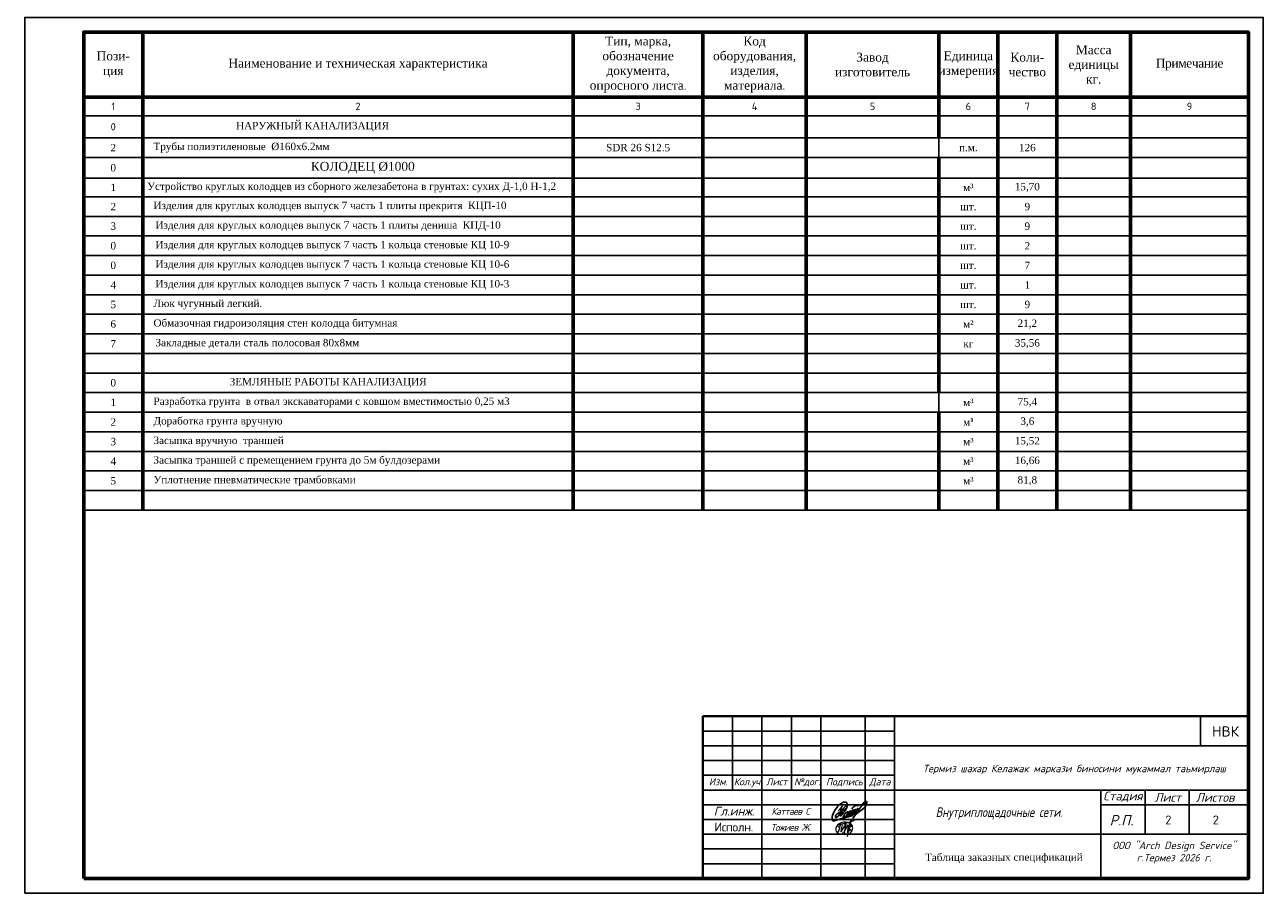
# Model space of a CAD drawing. Header units: metres. Extents: x 346093 to 351264, y 4122511 to 4124373.
# Tile 2 of 256: x 348514 to 348934, y 4122511 to 4122806. Entities that reach past the tile are written whole.
import ezdxf

# ---------------------------------------------------------------- set-up
doc = ezdxf.new("R2010")
doc.units = ezdxf.units.M
doc.header["$LTSCALE"] = 0.5
doc.layers.add('(007) Здания', color=7, linetype='Continuous')
doc.layers.add('_0', color=7, linetype='Continuous', lineweight=15)
doc.layers.add('ФВС-3', color=7, linetype='Continuous', lineweight=25)
doc.styles.add('OOO-Kazar', font='isocpeui.ttf', dxfattribs={"height": 250})
doc.styles.get("Standard").update_dxf_attribs({"font": 'txt.shx'})
doc.styles.add('style1', font='isocpeui.ttf', dxfattribs={"height": 250})

# ---------------------------------------------------------------- blocks, each defined once
blk = doc.blocks.new('*T350')
at = {"color": 0, "linetype": 'Continuous', "lineweight": 60, "transparency": 16777216}
for p, q in [((0, 0), (20, 0)), ((0, 0), (0, -162.09)), ((20, 0), (20, -162.09)), ((166, 0), (166, -162.09)), ((210, 0), (210, -162.09)), ((245, 0), (245, -162.09)), ((290, 0), (290, -35.85)), ((310, 0), (310, -162.09)), ((330, 0), (330, -162.09)), ((355, 0), (355, -162.09)), ((395, 0), (395, -162.09)), ((0, -22.02), (395, -22.02)), ((290, -42.49), (290, -122.25)), ((290, -128.89), (290, -162.09))]:
    blk.add_line(p, q, dxfattribs=at)
at = {"color": 0, "linetype": 'ByBlock', "lineweight": -2, "transparency": 16777216}
for p, q in [((20, 0), (395, 0)), ((290, -35.85), (290, -42.49)), ((20, -42.49), (166, -42.49)), ((290, -42.49), (330, -42.49)), ((20, -49.49), (210, -49.49)), ((290, -49.49), (330, -49.49)), ((290, -95.69), (330, -95.69)), ((0, -115.61), (20, -115.61)), ((290, -115.61), (330, -115.61)), ((290, -122.25), (310, -122.25)), ((290, -122.25), (290, -128.89))]:
    blk.add_line(p, q, dxfattribs=at)
at = {"color": 0, "linetype": 'Continuous', "transparency": 16777216}
for p, q in [((0, -28.36), (395, -28.36)), ((0, -35.85), (395, -35.85)), ((0, -42.49), (20, -42.49)), ((166, -42.49), (290, -42.49)), ((330, -42.49), (395, -42.49)), ((0, -49.49), (20, -49.49)), ((210, -49.49), (290, -49.49)), ((330, -49.49), (395, -49.49)), ((0, -55.85), (395, -55.85)), ((0, -62.49), (395, -62.49)), ((0, -69.13), (395, -69.13)), ((0, -75.77), (395, -75.77)), ((0, -82.41), (395, -82.41)), ((0, -89.05), (395, -89.05)), ((0, -95.69), (290, -95.69)), ((330, -95.69), (395, -95.69)), ((0, -102.33), (395, -102.33)), ((0, -108.97), (395, -108.97)), ((20, -115.61), (290, -115.61)), ((330, -115.61), (395, -115.61)), ((0, -122.25), (290, -122.25)), ((310, -122.25), (395, -122.25)), ((0, -128.89), (395, -128.89)), ((0, -135.53), (395, -135.53)), ((0, -142.17), (395, -142.17)), ((0, -148.81), (395, -148.81)), ((0, -155.45), (395, -155.45)), ((0, -162.09), (395, -162.09))]:
    blk.add_line(p, q, dxfattribs=at)
for s, insert, char_height, width, attachment_point in [('{\\fTimes New Roman|b0|i0|c204|p18;Тип, марка, \\Pобозначение документа,\\Pопросного листа}.', (188, -11.01), 3, 41, 5), ('{\\fTimes New Roman|b0|i0|c204|p18;Код оборудования,\\Pизделия,\\Pматериала}.', (227.5, -11.01), 3, 32, 5), ('{\\fTimes New Roman|b0|i0|c204|p18;Пози-\\Pция}', (10, -11.01), 3, 18, 5), ('{\\fTimes New Roman|b0|i0|c204|p18;Завод\\Pизготовитель}', (267.5, -11.01), 3, 44, 5), ('{\\fTimes New Roman|b0|i0|c204|p18;Единица\\Pизмерения}', (300, -11.01), 3, 19, 5), ('{\\fTimes New Roman|b0|i0|c204|p18;Коли-\\Pчество}', (320, -11.01), 3, 19, 5), ('{\\fTimes New Roman|b0|i0|c204|p18;Масса\\Pединицы\\Pкг.}', (342.5, -11.01), 3, 24, 5), ('{\\fTimes New Roman|b0|i0|c204|p18;Наименование и техническая характеристика}', (93, -11.01), 3, 143, 5), ('\\A1;{\\fTimes New Roman|b0|i0|c204|p18;\\T0.95;Примечание}', (375, -11.01), 3, 39, 5), ('{\\fISOCPEUR|b1|i0|c204|p34;1', (10, -25.19), 2.5, 17, 5), ('{\\fISOCPEUR|b1|i0|c204|p34;2}', (93, -25.19), 2.5, 143, 5), ('{\\fISOCPEUR|b1|i0|c204|p34;3}', (188, -25.19), 2.5, 41, 5), ('{\\fISOCPEUR|b1|i0|c204|p34;4}', (227.5, -25.19), 2.5, 32, 5), ('{\\fISOCPEUR|b1|i0|c204|p34;5}', (267.5, -25.19), 2.5, 42, 5), ('{\\fISOCPEUR|b1|i0|c204|p34;6', (300, -25.19), 2.5, 17, 5), ('{\\fISOCPEUR|b1|i0|c204|p34;7', (320, -25.19), 2.5, 17, 5), ('{\\fISOCPEUR|b1|i0|c204|p34;8', (342.5, -25.19), 2.5, 22, 5), ('{\\fISOCPEUR|b1|i0|c204|p34;9', (375, -25.19), 2.5, 37, 5), ('0', (10, -32.1), 2.5, 17, 5), ('              {\\fTimes New Roman|b0|i0|c204|p18;НАРУЖНЫЙ КАНАЛИЗАЦИЯ}', (21.5, -32.1), 2.5, 143, 4), (' {\\fTimes New Roman|b0|i0|c204|p18;Трубы полиэтиленовые  %%C1\\fTimes New Roman|b0|i0|c0|p18;60\\fTimes New Roman|b0|i0|c204|p18;х\\fTimes New Roman|b0|i0|c0|p18;6.2\\fTimes New Roman|b0|i0|c204|p18;мм}', (21.5, -39.17), 2.5, 143, 4), ('{\\fTimes New Roman|b0|i0|c0|p18;2', (10, -39.17), 2.5, 17, 5), ('{\\fTimes New Roman|b0|i0|c0|p18;\\C256;SDR \\fTimes New Roman|b0|i0|c204|p18;2\\fTimes New Roman|b0|i0|c0|p18;6 S\\fTimes New Roman|b0|i0|c204|p18;12\\fTimes New Roman|b0|i0|c0|p18;.\\fTimes New Roman|b0|i0|c204|p18;5}', (188, -39.17), 2.5, 41, 5), ('{\\fTimes New Roman|b0|i0|c204|p18;п.м.}', (300, -39.17), 2.5, 17, 5), ('{\\fTimes New Roman|b0|i0|c0|p18;126}', (320, -39.17), 2.5, 17, 5), ('{\\fTimes New Roman|b0|i0|c0|p18;0', (10, -45.99), 2.5, 17, 5), ('{\\fTimes New Roman|b0|i0|c0|p18;                                                 \\fTimes New Roman|b0|i0|c204|p18;КОЛОДЕЦ %%C1\\fTimes New Roman|b0|i0|c0|p18;0\\fTimes New Roman|b0|i0|c204|p18;00}', (21.5, -45.99), 3, 143, 4), ('{\\fTimes New Roman|b0|i0|c0|p18;1', (10, -52.67), 2.5, 17, 5), ('{\\fTimes New Roman|b0|i0|c204|p18;Устройство круглых колодцев из сборного железабетона в грунтах:\\fTimes New Roman|b0|i0|c0|p18; \\fTimes New Roman|b0|i0|c204|p18;сухих Д-1,\\fTimes New Roman|b0|i0|c0|p18;0\\fTimes New Roman|b0|i0|c204|p18; Н-1,2}', (21.5, -52.67), 2.5, 143, 4), ('{\\fTimes New Roman|b0|i0|c204|p18;м³}', (300, -52.67), 2.5, 17, 5), ('{\\fTimes New Roman|b0|i0|c0|p18;15\\fTimes New Roman|b0|i0|c204|p18;,\\fTimes New Roman|b0|i0|c0|p18;70}', (320, -52.67), 2.5, 17, 5), ('{\\fTimes New Roman|b0|i0|c0|p18;2', (10, -59.17), 2.5, 17, 5), (' {\\fTimes New Roman|b0|i0|c204|p18;Изделия для круглых колодцев выпуск 7 часть 1 плиты прекритя  КЦП-1\\fTimes New Roman|b0|i0|c0|p18;0} ', (21.5, -59.17), 2.5, 143, 4), ('{\\fTimes New Roman|b0|i0|c204|p18;шт.}', (300, -59.17), 2.5, 17, 5), ('{\\fTimes New Roman|b0|i0|c0|p18;9}', (320, -59.17), 2.5, 17, 5), ('{\\fTimes New Roman|b0|i0|c0|p18;3', (10, -65.81), 2.5, 17, 5), ('{\\fTimes New Roman|b0|i0|c204|p18; \\fTimes New Roman|b0|i0|c0|p18;  \\fTimes New Roman|b0|i0|c204|p18;Изделия для круглых колодцев выпуск 7 часть 1 плиты дениша  КПД-1\\fTimes New Roman|b0|i0|c0|p18;0}', (21.5, -65.81), 2.5, 143, 4), ('{\\fTimes New Roman|b0|i0|c204|p18;шт.}', (300, -65.81), 2.5, 17, 5), ('{\\fTimes New Roman|b0|i0|c0|p18;9}', (320, -65.81), 2.5, 17, 5), ('{\\fTimes New Roman|b0|i0|c0|p18;0', (10, -72.45), 2.5, 17, 5), ('{\\fTimes New Roman|b0|i0|c0|p18;  \\fTimes New Roman|b0|i0|c204|p18; Изделия для круглых колодцев выпуск 7 часть 1 кольца стеновые КЦ 1\\fTimes New Roman|b0|i0|c0|p18;0\\fTimes New Roman|b0|i0|c204|p18;-\\fTimes New Roman|b0|i0|c0|p18;9}', (21.5, -72.45), 2.5, 143, 4), ('{\\fTimes New Roman|b0|i0|c0|p18;2}', (320, -72.45), 2.5, 17, 5), ('{\\fTimes New Roman|b0|i0|c204|p18;шт.}', (300, -72.45), 2.5, 17, 5), ('{\\fTimes New Roman|b0|i0|c0|p18;0', (10, -79.09), 2.5, 17, 5), ('{\\fTimes New Roman|b0|i0|c0|p18;  \\fTimes New Roman|b0|i0|c204|p18; Изделия для круглых колодцев выпуск 7 часть 1 кольца стеновые КЦ 1\\fTimes New Roman|b0|i0|c0|p18;0\\fTimes New Roman|b0|i0|c204|p18;-\\fTimes New Roman|b0|i0|c0|p18;6}', (21.5, -79.09), 2.5, 143, 4), ('{\\fTimes New Roman|b0|i0|c204|p18;шт.}', (300, -79.09), 2.5, 17, 5), ('{\\fTimes New Roman|b0|i0|c0|p18;7}', (320, -79.09), 2.5, 17, 5), ('{\\fTimes New Roman|b0|i0|c0|p18;4', (10, -85.73), 2.5, 17, 5), ('{\\fTimes New Roman|b0|i0|c0|p18;  \\fTimes New Roman|b0|i0|c204|p18; Изделия для круглых колодцев выпуск 7 часть 1 кольца стеновые КЦ 1\\fTimes New Roman|b0|i0|c0|p18;0\\fTimes New Roman|b0|i0|c204|p18;-\\fTimes New Roman|b0|i0|c0|p18;3}', (21.5, -85.73), 2.5, 143, 4), ('{\\fTimes New Roman|b0|i0|c204|p18;шт.}', (300, -85.73), 2.5, 17, 5), ('{\\fTimes New Roman|b0|i0|c0|p18;1}', (320, -85.73), 2.5, 17, 5), ('{\\fTimes New Roman|b0|i0|c0|p18;5', (10, -92.37), 2.5, 17, 5), (' {\\fTimes New Roman|b0|i0|c204|p18;Люк чугунный легкий.}', (21.5, -92.37), 2.5, 143, 4), ('{\\fTimes New Roman|b0|i0|c204|p18;шт.}', (300, -92.37), 2.5, 17, 5), ('{\\fTimes New Roman|b0|i0|c0|p18;9}', (320, -92.37), 2.5, 17, 5), ('{\\fTimes New Roman|b0|i0|c0|p18;6', (10, -99.01), 2.5, 17, 5), (' {\\fTimes New Roman|b0|i0|c204|p18;Обмазочная гидроизоляция стен колодца битумная }', (21.5, -99.01), 2.5, 143, 4), ('{\\fTimes New Roman|b0|i0|c204|p18;м²}', (300, -99.01), 2.5, 17, 5), ('{\\fTimes New Roman|b0|i0|c0|p18;21\\fTimes New Roman|b0|i0|c204|p18;,\\fTimes New Roman|b0|i0|c0|p18;2}', (320, -99.01), 2.5, 17, 5), ('{\\fTimes New Roman|b0|i0|c0|p18;7', (10, -105.65), 2.5, 17, 5), ('{\\fTimes New Roman|b0|i0|c0|p18;   \\fTimes New Roman|b0|i0|c204|p18;Закладные детали сталь полосовая 80х8мм }', (21.5, -105.65), 2.5, 143, 4), ('{\\fTimes New Roman|b0|i0|c204|p18;кг\\P}', (300, -105.65), 2.5, 17, 5), ('{\\fTimes New Roman|b0|i0|c0|p18;35\\fTimes New Roman|b0|i0|c204|p18;,\\fTimes New Roman|b0|i0|c0|p18;56}', (320, -105.65), 2.5, 17, 5), ('{\\fTimes New Roman|b0|i0|c0|p18;0', (10, -118.93), 2.5, 17, 5), ('             {\\fTimes New Roman|b0|i0|c204|p18;ЗЕМЛЯНЫЕ РАБОТЫ КАНАЛИЗАЦИЯ}', (21.5, -118.93), 2.5, 143, 4), ('{\\fTimes New Roman|b0|i0|c204|p18;1', (10, -125.57), 2.5, 17, 5), (' {\\fTimes New Roman|b0|i0|c204|p18;Разработка грунта  в отвал экскаваторами с ковшом вместимостью 0,25 м3 }', (21.5, -125.57), 2.5, 143, 4), ('{\\fTimes New Roman|b0|i0|c204|p18;м³}', (300, -125.57), 2.5, 17, 5), ('{\\fTimes New Roman|b0|i0|c0|p18;75\\fTimes New Roman|b0|i0|c204|p18;,\\fTimes New Roman|b0|i0|c0|p18;4}', (320, -125.57), 2.5, 17, 5), ('{\\fTimes New Roman|b0|i0|c0|p18;2', (10, -132.21), 2.5, 17, 5), (' {\\fTimes New Roman|b0|i0|c204|p18;Доработка грунта вручную}', (21.5, -132.21), 2.5, 143, 4), ('{\\fTimes New Roman|b0|i0|c204|p18;м\\fISOCPEUR|b0|i0|c204|p34;³}', (300, -132.21), 2.5, 17, 5), ('{\\fTimes New Roman|b0|i0|c0|p18;3\\fTimes New Roman|b0|i0|c204|p18;,\\fTimes New Roman|b0|i0|c0|p18;6}', (320, -132.21), 2.5, 17, 5), ('{\\fTimes New Roman|b0|i0|c0|p18;3', (10, -138.85), 2.5, 17, 5), (' {\\fTimes New Roman|b0|i0|c204|p18;Засыпка вручную  траншей}', (21.5, -138.85), 2.5, 143, 4), ('{\\fTimes New Roman|b0|i0|c204|p18;м³}', (300, -138.85), 2.5, 17, 5), ('{\\fTimes New Roman|b0|i0|c0|p18;15\\fTimes New Roman|b0|i0|c204|p18;,\\fTimes New Roman|b0|i0|c0|p18;52}', (320, -138.85), 2.5, 17, 5), ('{\\fTimes New Roman|b0|i0|c0|p18;4', (10, -145.49), 2.5, 17, 5), (' {\\fTimes New Roman|b0|i0|c204|p18;Засыпка траншей с премещением грунта до 5м булдозерами}', (21.5, -145.49), 2.5, 143, 4), ('{\\fTimes New Roman|b0|i0|c204|p18;м³}', (300, -145.49), 2.5, 17, 5), ('{\\fTimes New Roman|b0|i0|c0|p18;16\\fTimes New Roman|b0|i0|c204|p18;,\\fTimes New Roman|b0|i0|c0|p18;66}', (320, -145.49), 2.5, 17, 5), ('{\\fTimes New Roman|b0|i0|c0|p18;5', (10, -152.13), 2.5, 17, 5), (' {\\fTimes New Roman|b0|i0|c204|p18;Уплотнение пневматические трамбовками}', (21.5, -152.13), 2.5, 143, 4), ('{\\fTimes New Roman|b0|i0|c204|p18;м³}', (300, -152.13), 2.5, 17, 5), ('{\\fTimes New Roman|b0|i0|c0|p18;81\\fTimes New Roman|b0|i0|c204|p18;,\\fTimes New Roman|b0|i0|c0|p18;8}', (320, -152.13), 2.5, 17, 5)]:
    blk.add_mtext(s, dxfattribs=dict(at, insert=insert, char_height=char_height, width=width, attachment_point=attachment_point))
blk = doc.blocks.new('gfnfd')
at = {"layer": '_0', "color": 5, "ltscale": 100}
for points in [[(6520801, 2413192), (6520834, 2413192)], [(6520818, 2413294), (6520848, 2413294)]]:
    blk.add_lwpolyline(points, dxfattribs=at)
blk.add_arc((6518800, 2413812), 2051, 342.7953, 345.3289, dxfattribs=at)
for points in [[(6520891, 2413186), (6520915, 2413229), (6520915, 2413269), (6520746, 2413281), (6520730, 2413208), (6520827, 2413173)], [(6520765, 2413255), (6520754, 2413268), (6520847, 2413305), (6520939, 2413339)], [(6520800, 2413285), (6520787, 2413205), (6520836, 2413285), (6520823, 2413202), (6520866, 2413283), (6520858, 2413196), (6520895, 2413322), (6520855, 2413150)], [(6520760, 2413206), (6520746, 2413203)], [(6520888, 2413288), (6520900, 2413266), (6520879, 2413250), (6520895, 2413224), (6520870, 2413213), (6520870, 2413207)]]:
    blk.add_spline(points, degree=3, dxfattribs=at)
blk = doc.blocks.new('вааааааааап')
at = {"color": 5}
for points in [[(2401, 2528), (2318, 2367, 0.555567), (2350, 2365), (2530, 2595), (2563, 2648, 0.075018), (2583, 2803, 0.366234), (2498, 2881, 0.136738), (2399, 2854), (2357, 2827), (2312, 2796), (2240, 2728), (2137, 2590), (2085, 2503), (2036, 2373), (2029, 2347, 0.078523), (2026, 2217, 0.230194), (2050, 2176, 0.088713), (2053, 2176, 0.088713), (2110, 2183, 0.088713), (2167, 2200), (2478, 2290), (2786, 2365)], [(2492, 2315), (2666, 2438), (2719, 2495), (2738, 2521, 0.585009), (2725, 2543, 0.279187), (2675, 2523), (2611, 2444), (2585, 2391, 0.242557), (2580, 2347, 0.403283), (2603, 2336), (2801, 2499), (2840, 2568, 0.460754), (2828, 2585, 0.236525), (2773, 2567), (2738, 2527), (2679, 2446), (2675, 2372), (2695, 2372), (2802, 2446), (2882, 2538, 0.110049), (2905, 2589, 0.49888), (2898, 2599, 0.306347), (2842, 2566), (2767, 2449), (2767, 2393), (2782, 2382), (2969, 2557, 0.168682), (2969, 2557, 0.168682), (2994, 2623, 0.358457), (2972, 2635, 0.150037), (2914, 2594), (2882, 2538), (2871, 2515, 0.092237), (2854, 2424, 0.440632), (2871, 2404, 0.155162), (2924, 2428), (2988, 2484), (3240, 2678), (3308, 2787), (3322, 2860), (3305, 2905), (3278, 2919), (3243, 2903), (3204, 2864), (3158, 2794), (3031, 2608), (2792, 2260)], [(2529, 2736), (2403, 2611), (2346, 2579, -0.414887), (2320, 2584, -0.228999), (2317, 2620), (2405, 2722)], [(2591, 2510, 0.145139), (2500, 2435), (2455, 2370), (2435, 2333, 0.284556), (2435, 2302, 0.230438), (2458, 2288, 0.215544), (2469, 2293), (2587, 2419), (2620, 2488, 0.472571), (2611, 2512, 0.113583), (2591, 2510), (2591, 2510)], [(2763, 2627, -0.1724), (2803, 2685, -0.093747), (2907, 2747, -0.278119), (3020, 2732)]]:
    blk.add_lwpolyline(points, format="xyb", dxfattribs=at)
for points in [[(2529, 2736), (2403, 2611), (2254, 2360), (2188, 2306), (2158, 2306), (2145, 2329), (2150, 2357), (2162, 2389), (2207, 2436), (2280, 2494), (2550, 2639)], [(2317, 2620), (2251, 2554)]]:
    blk.add_lwpolyline(points, dxfattribs=at)

msp = doc.modelspace()

# ---------------------------------------------------------------- linework, layer by layer
at = {"layer": '(007) Здания', "linetype": 'Continuous'}
msp.add_line((348928.77, 4122571.05, 0), (348928.77, 4122516.03, 0), dxfattribs=at)
at = {"linetype": 'Continuous'}
for p, q in [((348743.75, 4122516.03, 0), (348743.75, 4122571.03, 0)), ((348753.75, 4122546.03, 0), (348753.75, 4122571.03, 0)), ((348763.75, 4122516.03, 0), (348763.75, 4122571.03, 0)), ((348773.75, 4122546.03, 0), (348773.75, 4122571.03, 0)), ((348783.75, 4122516.03, 0), (348783.75, 4122571.03, 0)), ((348798.75, 4122516.03, 0), (348798.75, 4122571.03, 0)), ((348808.75, 4122516.03, 0), (348808.75, 4122571.03, 0)), ((348808.75, 4122561.03, 0), (348928.75, 4122561.03, 0)), ((348743.75, 4122551.03, 0), (348808.75, 4122551.03, 0)), ((348743.75, 4122546.03, 0), (348808.75, 4122546.03, 0)), ((348808.75, 4122546.03, 0), (348928.75, 4122546.03, 0)), ((348878.75, 4122546.03, 0), (348878.75, 4122516.03, 0)), ((348893.75, 4122531.03, 0), (348893.75, 4122546.03, 0)), ((348908.69, 4122531.03, 0), (348908.69, 4122546.03, 0)), ((348878.75, 4122541.03, 0), (348928.75, 4122541.03, 0)), ((348808.75, 4122531.03, 0), (348928.75, 4122531.03, 0))]:
    msp.add_line(p, q, dxfattribs=at)
for p, q in [((348912.49, 4122561.03, 0), (348912.49, 4122571.03, 0)), ((348893.3, 4122516.18, 0), (348893.3, 4122516.03, 0)), ((348908.3, 4122516.18, 0), (348908.3, 4122516.03, 0))]:
    msp.add_line(p, q)
at = {"color": 0, "ltscale": 100}
msp.add_line((348928.77, 4122571.05, 0), (348928.77, 4122516.78, 0), dxfattribs=at)
at = {"linetype": 'Continuous', "elevation": 0}
for points in [[(348513.77, 4122511.03), (348933.77, 4122511.03), (348933.77, 4122808.03), (348513.77, 4122808.03), (348513.77, 4122511.03)], [(348743.75, 4122566.03), (348808.75, 4122566.03)], [(348743.75, 4122561.03), (348808.75, 4122561.03)], [(348743.75, 4122556.03), (348808.75, 4122556.03)], [(348743.75, 4122541.03), (348808.75, 4122541.03)], [(348743.75, 4122536.03), (348808.75, 4122536.03)], [(348743.75, 4122531.03), (348808.75, 4122531.03)], [(348743.75, 4122526.03), (348808.75, 4122526.03)], [(348743.75, 4122521.03), (348808.75, 4122521.03)]]:
    msp.add_lwpolyline(points, dxfattribs=at)
at = {"linetype": 'Continuous', "lineweight": 60, "elevation": 0}
msp.add_lwpolyline([(348533.77, 4122516.03), (348928.77, 4122516.03), (348928.77, 4122803.03), (348533.77, 4122803.03), (348533.77, 4122516.03)], dxfattribs=at)
at = {"lineweight": 40, "elevation": 0}
msp.add_lwpolyline([(348743.75, 4122571.03), (348928.75, 4122571.03), (348928.75, 4122516.03), (348743.75, 4122516.03)], close=True, dxfattribs=at)

# ---------------------------------------------------------------- block references
msp.add_blockref('*T350', (348533.77, 4122803.03, 0))
at = {"xscale": 0.00908740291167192, "yscale": 0.00908740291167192, "zscale": 0.00908740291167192}
msp.add_blockref('вааааааааап', (348769.2, 4122515.78, 0), dxfattribs=at)
at = {"layer": '_0', "xscale": 0.03, "yscale": 0.03, "zscale": 0.03}
msp.add_blockref('gfnfd', (153167, 4050135.72, 0), dxfattribs=at)

# ---------------------------------------------------------------- texts
at = {"color": 0, "style": 'style1', "width": 0.8}
msp.add_text('Внутриплощадочные сети.', height=3.2645, dxfattribs=at).set_placement((348822.73, 4122536.89, 313.89))
at = {"color": 7, "insert": (348920.96, 4122565.89, 0), "char_height": 3.5, "attachment_point": 5}
msp.add_mtext('НВК', dxfattribs=at)
at = {"color": 5, "lineweight": 30, "ltscale": 20, "char_height": 3, "attachment_point": 1}
for width, heights, insert in [(1.23, [0], (348900.53, 4122537.39, 0)), (3.9238, [2.77], (348916.63, 4122537.39, 0))]:
    msp.add_mtext_dynamic_manual_height_columns('{\\C256;2}', width=width, gutter_width=12.5, heights=heights, dxfattribs=dict(at, insert=insert))
at = {"linetype": 'Continuous', "lineweight": 5, "insert": (348754.22, 4122534.96, 0), "char_height": 3, "attachment_point": 2, "style": 'OOO-Kazar'}
msp.add_mtext('{\\fISOCPEUR|b0|i0|c204|p34;\\T0.95;Исполн.}', dxfattribs=at)
at = {"insert": (348845.8, 4122524.51, 0), "char_height": 2.5, "width": 55.2719, "attachment_point": 2, "rotation": 0.1302}
msp.add_mtext('{\\fTimes New Roman|b0|i0|c204|p18;\\C0;Таблица заказных спецификаций}', dxfattribs=at)
at = {"layer": 'ФВС-3', "linetype": 'Continuous', "lineweight": 5, "style": 'OOO-Kazar'}
for s, insert, char_height, attachment_point in [('{\\fISOCPEUR|b0|i1|c204|p34;Изм.}', (348748.94, 4122550.03, 0), 2.4, 2), ('{\\fISOCPEUR|b0|i1|c204|p34;Кол.уч.}', (348759.06, 4122550.03, 0), 2.4, 2), ('{\\fISOCPEUR|b0|i1|c204|p34;Лист}', (348768.78, 4122550.03, 0), 2.4, 2), ('{\\fISOCPEUR|b0|i1|c204|p34;№дог.}', (348779.14, 4122550.03, 0), 2.4, 2), ('{\\fISOCPEUR|b0|i1|c204|p34;Подпись}', (348791.71, 4122550.03, 0), 2.4, 2), ('{\\fISOCPEUR|b0|i1|c204|p34;Дата}', (348803.76, 4122550.03, 0), 2.4, 2), ('{\\fISOCPEUR|b0|i1|c204|p34;Термиз шахар Келажак маркази биносини мукаммал таьмирлаш\\P  }', (348869.74, 4122547.21, 0), 2.5, 8), ('{\\fISOCPEUR|b0|i1|c204|p34;Стадия}', (348886.16, 4122542.03, 0), 3, 8), ('{\\fISOCPEUR|b0|i1|c204|p34;Лист }', (348901.4, 4122542.03, 0), 3, 8), ('{\\fISOCPEUR|b0|i1|c204|p34;Листов }', (348917.44, 4122542.03, 0), 3, 8), ('{\\fISOCPEUR|b0|i1|c204|p34;Р.П.}', (348885.71, 4122534.03, 0), 3.5, 8), ('{\\fISOCPEUR|b0|i1|c204|p34;\\T0.9;Тожиев Ж.}', (348773.5, 4122534.49, 0), 2.3, 2), ('{\\fISOCPEUR|b0|i1|c204|p34;ООО "Arch Design Service"\\Pг.Термез 20\\fISOCPEUR|b0|i1|c0|p34;26\\fISOCPEUR|b0|i1|c204|p34; г.\\P  }', (348903.54, 4122516.97, 0), 2.5, 8)]:
    msp.add_mtext(s, dxfattribs=dict(at, insert=insert, char_height=char_height, attachment_point=attachment_point))
at = {"layer": 'ФВС-3', "color": 0, "linetype": 'Continuous', "lineweight": 5, "insert": (348754.29, 4122540.35, 0), "char_height": 3, "attachment_point": 2, "style": 'OOO-Kazar'}
msp.add_mtext('{\\fISOCPEUR|b0|i1|c204|p34;\\C256;Гл.инж.}', dxfattribs=at)
at = {"layer": 'ФВС-3', "color": 0, "linetype": 'Continuous', "insert": (348773.47, 4122539.95, 0), "char_height": 2.3, "attachment_point": 2, "style": 'OOO-Kazar'}
msp.add_mtext('{\\fISOCPEUR|b0|i1|c204|p34;\\T0.9;Каттаев С}', dxfattribs=at)

doc.saveas('drawing.dxf')
